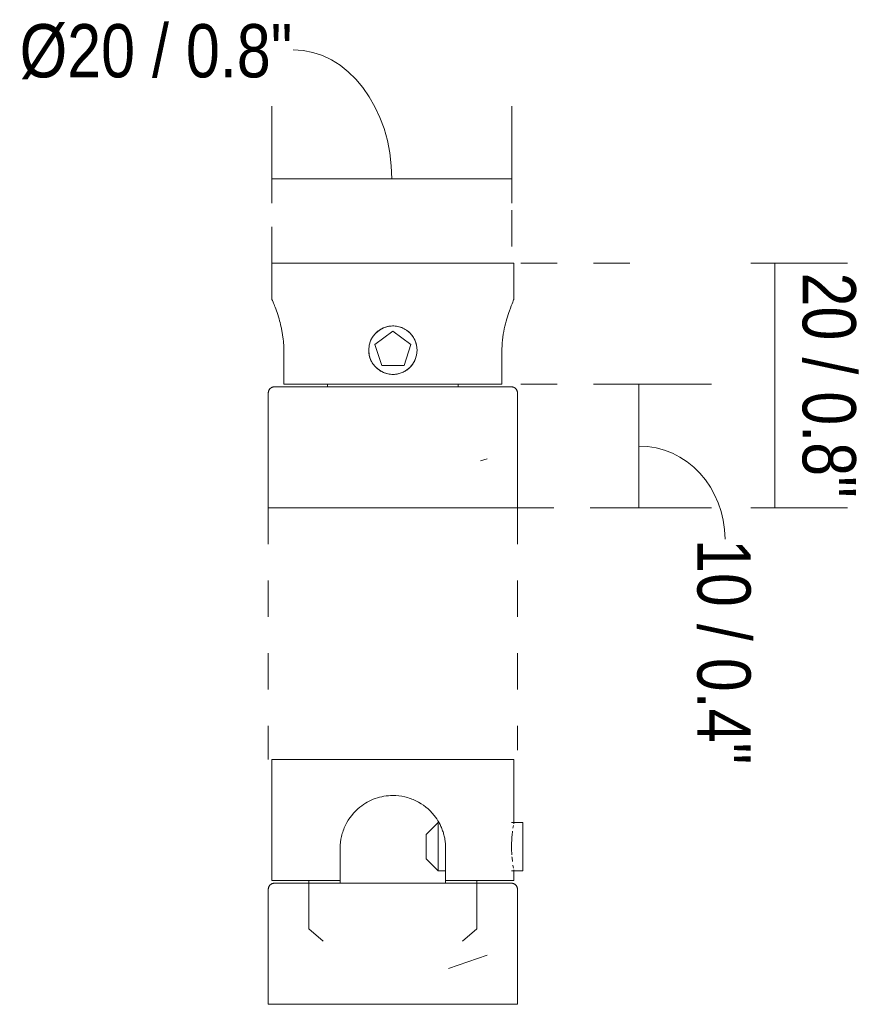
# Model space of a CAD drawing. Header units: millimetres. Extents: x 5395 to 9794, y 397 to 7363.
# Tile 10 of 12: x 9684 to 9753, y 1939 to 2020. Entities that reach past the tile are written whole.
import ezdxf

# ---------------------------------------------------------------- set-up
doc = ezdxf.new("R2010")
doc.units = ezdxf.units.MM
doc.linetypes.add('Dash', pattern=[6, 3, -3])
for name, color, linetype, lineweight in [('Cotas', 7, 'Continuous', 9), ('Cotas-2', 7, 'Continuous', 9), ('Luminarias', 7, 'Continuous', 20)]:
    doc.layers.add(name, color=color, linetype=linetype, lineweight=lineweight)
doc.layers.add('Lighthing Fixture Dim Grey Dash', color=7, linetype='Dash', lineweight=9, true_color=0xd2d2d2)
doc.styles.add('Arial Narrow_4', font='ARIALN.TTF', dxfattribs={"height": 4.4})
doc.dimstyles.new('FARO_-_2_2mm_Arial_Narrow_mm_Inch_Right_2', dxfattribs={"dimscale": 304.8, "dimtxt": 4.503096, "dimasz": 0, "dimexe": 0.019685, "dimexo": 0.0625, "dimgap": 0.003281, "dimtad": 1, "dimdec": 0, "dimzin": 0, "dimdsep": 46, "dimtxsty": 'Arial Narrow_4', "dimblk1": 'NONE', "dimblk2": 'NONE', "dimsah": 1, "dimcen": 0.09, "dimadec": 0, "dimazin": 0, "dimtfac": 1, "dimtdec": 4, "dimtix": 1, "dimtmove": 1, "dimatfit": 3, "dimfxl": 0.006562, "dimfxlon": 1, "dimtvp": 1, "dimtolj": 1, "dimtzin": 0, "dimarcsym": 2})
doc.dimstyles.new('FARO_-_2_2mm_Arial_Narrow_mm_Inch_Right_3', dxfattribs={"dimscale": 304.8, "dimtxt": 4.503096, "dimasz": 0, "dimexe": 0.019685, "dimexo": 0.0625, "dimgap": 0.003281, "dimtad": 1, "dimdec": 0, "dimzin": 0, "dimdsep": 46, "dimtxsty": 'Arial Narrow_4', "dimblk1": 'NONE', "dimblk2": 'NONE', "dimsah": 1, "dimcen": 0.09, "dimadec": 0, "dimazin": 0, "dimtfac": 1, "dimtdec": 4, "dimtix": 1, "dimtmove": 0, "dimatfit": 3, "dimfxl": 0.006562, "dimfxlon": 1, "dimtvp": 1, "dimtolj": 1, "dimtzin": 0, "dimarcsym": 2})

# ---------------------------------------------------------------- blocks, each defined once
blk = doc.blocks.new('canopy_soporte - canopy-557651-Alzado_PDF SP')
at = {"layer": 'Luminarias'}
for p, q in [((5546.992, 2000), (5546.992, 1997.018)), ((5546.992, 2000), (5566.999, 2000)), ((5566.999, 1997.018), (5566.999, 2000)), ((5555.502, 1993.279), (5556.996, 1994.365)), ((5556.996, 1994.365), (5558.49, 1993.279)), ((5556.073, 1991.523), (5555.502, 1993.279)), ((5558.49, 1993.279), (5557.919, 1991.523)), ((5547.992, 1992.66), (5547.992, 1990)), ((5566, 1990), (5566, 1992.66)), ((5556.996, 1991.523), (5556.073, 1991.523)), ((5557.919, 1991.523), (5556.996, 1991.523)), ((5546.703, 1989.269), (5546.703, 1979.774)), ((5566, 1990), (5547.992, 1990)), ((5551.604, 1990), (5551.604, 1989.774)), ((5562.388, 1989.774), (5562.388, 1990)), ((5567.289, 1979.774), (5567.289, 1989.269)), ((5564.246, 1983.66), (5564.772, 1983.841)), ((5546.703, 1979.774), (5567.289, 1979.774))]:
    blk.add_line(p, q, dxfattribs=at)
at = {"layer": 'Luminarias', "flags": 128}
for points in [[(5546.703, 1989.269), (5546.703, 1989.29), (5546.705, 1989.31), (5546.707, 1989.33), (5546.71, 1989.35), (5546.713, 1989.37), (5546.718, 1989.389), (5546.723, 1989.409), (5546.729, 1989.428), (5546.735, 1989.447), (5546.743, 1989.466), (5546.751, 1989.484), (5546.76, 1989.502), (5546.77, 1989.52), (5546.78, 1989.538), (5546.791, 1989.554), (5546.803, 1989.571), (5546.815, 1989.587), (5546.828, 1989.602), (5546.842, 1989.617), (5546.856, 1989.631), (5546.871, 1989.645), (5546.886, 1989.658), (5546.902, 1989.671), (5546.918, 1989.683), (5546.935, 1989.694), (5546.952, 1989.705), (5546.97, 1989.715), (5546.988, 1989.724), (5547.006, 1989.732), (5547.025, 1989.74), (5547.044, 1989.747), (5547.063, 1989.753), (5547.083, 1989.758), (5547.102, 1989.763), (5547.122, 1989.767), (5547.142, 1989.77), (5547.162, 1989.772), (5547.182, 1989.773), (5547.202, 1989.774), (5547.208, 1989.774)], [(5547.208, 1989.774), (5547.216, 1989.774), (5547.239, 1989.774), (5547.278, 1989.774), (5547.333, 1989.774), (5547.403, 1989.774), (5547.488, 1989.774), (5547.589, 1989.774), (5547.705, 1989.774), (5547.835, 1989.774), (5547.98, 1989.774), (5548.14, 1989.774)], [(5566.784, 1989.774), (5566.776, 1989.774), (5566.753, 1989.774), (5566.714, 1989.774), (5566.659, 1989.774), (5566.589, 1989.774), (5566.504, 1989.774), (5566.403, 1989.774), (5566.287, 1989.774), (5566.157, 1989.774), (5566.011, 1989.774), (5565.852, 1989.774), (5565.678, 1989.774), (5565.49, 1989.774), (5565.289, 1989.774), (5565.074, 1989.774), (5564.847, 1989.774), (5564.607, 1989.774), (5564.355, 1989.774), (5564.091, 1989.774), (5563.815, 1989.774), (5563.529, 1989.774), (5563.232, 1989.774), (5562.926, 1989.774), (5562.61, 1989.774), (5562.285, 1989.774), (5561.951, 1989.774), (5561.609, 1989.774), (5561.26, 1989.774), (5560.905, 1989.774), (5560.543, 1989.774), (5560.175, 1989.774), (5559.802, 1989.774), (5559.425, 1989.774), (5559.044, 1989.774), (5558.66, 1989.774), (5558.273, 1989.774), (5557.883, 1989.774), (5557.493, 1989.774), (5557.102, 1989.774), (5556.71, 1989.774), (5556.319, 1989.774), (5555.929, 1989.774), (5555.541, 1989.774), (5555.155, 1989.774), (5554.772, 1989.774), (5554.393, 1989.774), (5554.017, 1989.774), (5553.647, 1989.774), (5553.282, 1989.774), (5552.923, 1989.774), (5552.57, 1989.774), (5552.224, 1989.774), (5551.886, 1989.774), (5551.557, 1989.774), (5551.236, 1989.774), (5550.924, 1989.774), (5550.622, 1989.774), (5550.33, 1989.774), (5550.048, 1989.774), (5549.778, 1989.774), (5549.52, 1989.774), (5549.273, 1989.774), (5549.039, 1989.774), (5548.817, 1989.774), (5548.609, 1989.774), (5548.414, 1989.774), (5548.232, 1989.774), (5548.065, 1989.774), (5547.912, 1989.774), (5547.773, 1989.774), (5547.65, 1989.774), (5547.541, 1989.774), (5547.447, 1989.774), (5547.369, 1989.774), (5547.306, 1989.774), (5547.258, 1989.774), (5547.226, 1989.774), (5547.21, 1989.774), (5547.208, 1989.774)], [(5565.85, 1989.774), (5565.927, 1989.774), (5566.08, 1989.774), (5566.219, 1989.774), (5566.342, 1989.774), (5566.451, 1989.774), (5566.545, 1989.774), (5566.623, 1989.774), (5566.686, 1989.774), (5566.734, 1989.774), (5566.766, 1989.774), (5566.782, 1989.774), (5566.784, 1989.774)], [(5566.784, 1989.774), (5566.804, 1989.774), (5566.824, 1989.773), (5566.845, 1989.77), (5566.865, 1989.768), (5566.884, 1989.764), (5566.904, 1989.76), (5566.924, 1989.754), (5566.943, 1989.749), (5566.962, 1989.742), (5566.981, 1989.734), (5566.999, 1989.726), (5567.017, 1989.717), (5567.035, 1989.707), (5567.052, 1989.697), (5567.069, 1989.686), (5567.086, 1989.674), (5567.101, 1989.662), (5567.117, 1989.649), (5567.132, 1989.635), (5567.146, 1989.621), (5567.16, 1989.606), (5567.173, 1989.591), (5567.186, 1989.575), (5567.198, 1989.559), (5567.209, 1989.542), (5567.219, 1989.525), (5567.229, 1989.507), (5567.238, 1989.489), (5567.247, 1989.471), (5567.255, 1989.452), (5567.261, 1989.433), (5567.268, 1989.414), (5567.273, 1989.395), (5567.278, 1989.375), (5567.281, 1989.355), (5567.285, 1989.335), (5567.287, 1989.315), (5567.288, 1989.295), (5567.289, 1989.275), (5567.289, 1989.269)]]:
    blk.add_lwpolyline(points, dxfattribs=at)
at = {"layer": 'Luminarias'}
for start, end in [(90, 270), (270, 90)]:
    blk.add_arc((5556.996, 1992.802), 2, start, end, dxfattribs=at)
for points, knots in [([(5546.992, 1997.018), (5546.992, 1997.017), (5547.026, 1996.943), (5547.212, 1996.501), (5547.502, 1995.731), (5547.725, 1994.888), (5547.816, 1994.455), (5547.877, 1994.113), (5547.927, 1993.76), (5547.975, 1993.283), (5547.991, 1992.913), (5547.992, 1992.66)], [0, 0, 0, 0, 0.142857, 0.285714, 0.571429, 0.678571, 0.732143, 0.785714, 0.839286, 0.892857, 1, 1, 1, 1]), ([(5566, 1992.66), (5566.001, 1992.997), (5566.037, 1993.648), (5566.24, 1994.892), (5566.599, 1996.043), (5566.923, 1996.847), (5566.999, 1997.016), (5566.999, 1997.018)], [0, 0, 0, 0, 0.142857, 0.285714, 0.571429, 0.785714, 1, 1, 1, 1]), ([(5555.117, 1993.487), (5555.157, 1993.595), (5555.257, 1993.808), (5555.456, 1994.095), (5555.704, 1994.341), (5555.989, 1994.542), (5556.308, 1994.689), (5556.674, 1994.79), (5557.012, 1994.81), (5557.303, 1994.782), (5557.584, 1994.722), (5557.931, 1994.588), (5558.292, 1994.344), (5558.594, 1994.031), (5558.901, 1993.524), (5558.992, 1993.105), (5558.996, 1992.802)], [0.1111111, 0.1111111, 0.1111111, 0.1111111, 0.1666667, 0.2222222, 0.2777778, 0.3333333, 0.3888889, 0.4444444, 0.5138889, 0.5486111, 0.5833333, 0.6527778, 0.7222222, 0.7916667, 0.8611111, 1, 1, 1, 1]), ([(5555.464, 1994.088), (5555.539, 1994.177), (5555.704, 1994.341), (5555.989, 1994.542), (5556.308, 1994.689), (5556.674, 1994.79), (5557.012, 1994.81), (5557.303, 1994.782), (5557.584, 1994.722), (5557.931, 1994.588), (5558.292, 1994.344), (5558.493, 1994.136), (5558.582, 1994.02)], [0.2222222, 0.2222222, 0.2222222, 0.2222222, 0.2777778, 0.3333333, 0.3888889, 0.4444444, 0.5138889, 0.5486111, 0.5833333, 0.6527778, 0.7222222, 0.7916667, 0.7916667, 0.7916667, 0.7916667]), ([(5558.875, 1992.117), (5558.835, 1992.009), (5558.735, 1991.796), (5558.536, 1991.51), (5558.288, 1991.263), (5558.003, 1991.061), (5557.684, 1990.915), (5557.318, 1990.814), (5556.981, 1990.794), (5556.689, 1990.821), (5556.408, 1990.881), (5556.061, 1991.015), (5555.701, 1991.259), (5555.399, 1991.571), (5555.091, 1992.08), (5555, 1992.499), (5554.996, 1992.802)], [0.1111111, 0.1111111, 0.1111111, 0.1111111, 0.1666667, 0.2222222, 0.2777778, 0.3333333, 0.3888889, 0.4444444, 0.5138889, 0.5486111, 0.5833333, 0.6527778, 0.7222222, 0.7916667, 0.8611111, 1, 1, 1, 1]), ([(5558.528, 1991.516), (5558.454, 1991.428), (5558.288, 1991.263), (5558.003, 1991.061), (5557.684, 1990.915), (5557.318, 1990.814), (5556.981, 1990.794), (5556.689, 1990.821), (5556.408, 1990.881), (5556.061, 1991.015), (5555.701, 1991.259), (5555.499, 1991.467), (5555.411, 1991.583)], [0.2222222, 0.2222222, 0.2222222, 0.2222222, 0.2777778, 0.3333333, 0.3888889, 0.4444444, 0.5138889, 0.5486111, 0.5833333, 0.6527778, 0.7222222, 0.7916667, 0.7916667, 0.7916667, 0.7916667])]:
    blk.add_open_spline(points, degree=3, knots=knots, dxfattribs=at)
for points in [[(5558.809, 1993.647), (5558.833, 1993.594), (5558.855, 1993.541), (5558.875, 1993.487)], [(5555.184, 1991.957), (5555.159, 1992.009), (5555.137, 1992.062), (5555.117, 1992.116)]]:
    blk.add_open_spline(points, degree=3, dxfattribs=at)
blk = doc.blocks.new('canopy_soporte - canopy-V1-Alzado_PDF SP')
at = {"layer": 'Luminarias'}
for p, q in [((5546.992, 1959), (5546.992, 1949)), ((5546.992, 1959), (5556.996, 1959)), ((5556.996, 1959), (5566.999, 1959)), ((5566.999, 1953.801), (5566.999, 1959)), ((5560.733, 1953.802), (5559.733, 1952.802)), ((5560.766, 1953.802), (5560.733, 1953.802)), ((5560.733, 1949.802), (5560.733, 1953.802)), ((5567.733, 1953.802), (5566.803, 1953.802)), ((5567.733, 1953.802), (5567.733, 1949.802)), ((5559.733, 1952.802), (5559.733, 1950.802)), ((5552.638, 1949), (5552.638, 1951.66)), ((5561.354, 1951.66), (5561.354, 1949)), ((5559.733, 1950.802), (5560.733, 1949.802)), ((5560.733, 1949.802), (5561.354, 1949.802)), ((5566.792, 1949.802), (5567.733, 1949.802)), ((5566.999, 1949), (5566.999, 1949.803)), ((5552.638, 1949), (5546.992, 1949)), ((5550.063, 1949), (5550.063, 1945)), ((5552.638, 1948.774), (5552.638, 1949)), ((5561.354, 1949), (5561.354, 1948.774)), ((5566.999, 1949), (5561.354, 1949)), ((5563.929, 1945), (5563.929, 1949)), ((5546.703, 1948.269), (5546.703, 1938.774)), ((5567.289, 1938.774), (5567.289, 1948.269)), ((5550.063, 1945), (5551.248, 1944)), ((5562.744, 1944), (5563.929, 1945)), ((5561.583, 1941.745), (5564.772, 1942.841)), ((5546.703, 1938.774), (5556.996, 1938.774)), ((5556.996, 1938.774), (5567.289, 1938.774))]:
    blk.add_line(p, q, dxfattribs=at)
at = {"layer": 'Luminarias', "flags": 128}
for points in [[(5546.703, 1948.269), (5546.703, 1948.29), (5546.705, 1948.31), (5546.707, 1948.33), (5546.71, 1948.35), (5546.713, 1948.37), (5546.718, 1948.389), (5546.723, 1948.409), (5546.729, 1948.428), (5546.735, 1948.447), (5546.743, 1948.466), (5546.751, 1948.484), (5546.76, 1948.502), (5546.77, 1948.52), (5546.78, 1948.538), (5546.791, 1948.554), (5546.803, 1948.571), (5546.815, 1948.587), (5546.828, 1948.602), (5546.842, 1948.617), (5546.856, 1948.631), (5546.871, 1948.645), (5546.886, 1948.658), (5546.902, 1948.671), (5546.918, 1948.683), (5546.935, 1948.694), (5546.952, 1948.705), (5546.97, 1948.715), (5546.988, 1948.724), (5547.006, 1948.732), (5547.025, 1948.74), (5547.044, 1948.747), (5547.063, 1948.753), (5547.083, 1948.758), (5547.102, 1948.763), (5547.122, 1948.767), (5547.142, 1948.77), (5547.162, 1948.772), (5547.182, 1948.773), (5547.202, 1948.774), (5547.208, 1948.774)], [(5556.996, 1948.774), (5556.605, 1948.774), (5556.214, 1948.774), (5555.824, 1948.774), (5555.437, 1948.774), (5555.051, 1948.774), (5554.669, 1948.774), (5554.291, 1948.774), (5553.917, 1948.774), (5553.548, 1948.774), (5553.184, 1948.774), (5552.827, 1948.774), (5552.476, 1948.774), (5552.132, 1948.774), (5551.797, 1948.774), (5551.469, 1948.774), (5551.151, 1948.774), (5550.841, 1948.774), (5550.542, 1948.774), (5550.253, 1948.774), (5549.974, 1948.774), (5549.707, 1948.774), (5549.452, 1948.774), (5549.208, 1948.774), (5548.978, 1948.774), (5548.76, 1948.774), (5548.555, 1948.774), (5548.363, 1948.774), (5548.186, 1948.774), (5548.022, 1948.774), (5547.873, 1948.774), (5547.738, 1948.774), (5547.619, 1948.774), (5547.514, 1948.774), (5547.424, 1948.774), (5547.35, 1948.774), (5547.291, 1948.774), (5547.248, 1948.774), (5547.22, 1948.774), (5547.208, 1948.774), (5547.208, 1948.774)], [(5547.208, 1948.774), (5547.216, 1948.774), (5547.239, 1948.774), (5547.278, 1948.774), (5547.333, 1948.774), (5547.403, 1948.774), (5547.488, 1948.774), (5547.589, 1948.774), (5547.705, 1948.774), (5547.835, 1948.774), (5547.98, 1948.774), (5548.14, 1948.774), (5548.314, 1948.774), (5548.502, 1948.774), (5548.703, 1948.774), (5548.917, 1948.774), (5549.145, 1948.774), (5549.22, 1948.774)], [(5549.224, 1948.774), (5549.385, 1948.774), (5549.637, 1948.774), (5549.901, 1948.774), (5550.096, 1948.774)], [(5552.638, 1948.774), (5552.731, 1948.774), (5553.087, 1948.774), (5553.449, 1948.774), (5553.817, 1948.774), (5554.19, 1948.774), (5554.567, 1948.774), (5554.948, 1948.774), (5555.332, 1948.774), (5555.719, 1948.774), (5556.108, 1948.774), (5556.499, 1948.774), (5556.89, 1948.774), (5556.996, 1948.774)], [(5556.996, 1948.774), (5557.387, 1948.774), (5557.778, 1948.774), (5558.168, 1948.774), (5558.555, 1948.774), (5558.941, 1948.774), (5559.323, 1948.774), (5559.701, 1948.774), (5560.075, 1948.774), (5560.444, 1948.774), (5560.808, 1948.774), (5561.165, 1948.774), (5561.354, 1948.774)], [(5566.784, 1948.774), (5566.776, 1948.774), (5566.753, 1948.774), (5566.714, 1948.774), (5566.659, 1948.774), (5566.589, 1948.774), (5566.504, 1948.774), (5566.403, 1948.774), (5566.287, 1948.774), (5566.157, 1948.774), (5566.011, 1948.774), (5565.852, 1948.774), (5565.678, 1948.774), (5565.49, 1948.774), (5565.289, 1948.774), (5565.074, 1948.774), (5564.847, 1948.774), (5564.607, 1948.774), (5564.355, 1948.774), (5564.091, 1948.774), (5563.815, 1948.774), (5563.529, 1948.774), (5563.232, 1948.774), (5562.926, 1948.774), (5562.61, 1948.774), (5562.285, 1948.774), (5561.951, 1948.774), (5561.609, 1948.774), (5561.26, 1948.774), (5560.905, 1948.774), (5560.543, 1948.774), (5560.175, 1948.774), (5559.802, 1948.774), (5559.425, 1948.774), (5559.044, 1948.774), (5558.66, 1948.774), (5558.273, 1948.774), (5557.883, 1948.774), (5557.493, 1948.774), (5557.102, 1948.774), (5556.996, 1948.774)], [(5563.896, 1948.774), (5564.018, 1948.774), (5564.285, 1948.774), (5564.54, 1948.774), (5564.748, 1948.774)], [(5564.783, 1948.774), (5565.014, 1948.774), (5565.232, 1948.774), (5565.437, 1948.774), (5565.629, 1948.774), (5565.806, 1948.774), (5565.97, 1948.774), (5566.119, 1948.774), (5566.253, 1948.774), (5566.373, 1948.774), (5566.478, 1948.774), (5566.567, 1948.774), (5566.642, 1948.774), (5566.7, 1948.774), (5566.744, 1948.774), (5566.771, 1948.774), (5566.784, 1948.774), (5566.784, 1948.774)], [(5566.784, 1948.774), (5566.804, 1948.774), (5566.824, 1948.773), (5566.845, 1948.77), (5566.865, 1948.768), (5566.884, 1948.764), (5566.904, 1948.76), (5566.924, 1948.754), (5566.943, 1948.749), (5566.962, 1948.742), (5566.981, 1948.734), (5566.999, 1948.726), (5567.017, 1948.717), (5567.035, 1948.707), (5567.052, 1948.697), (5567.069, 1948.686), (5567.086, 1948.674), (5567.101, 1948.662), (5567.117, 1948.649), (5567.132, 1948.635), (5567.146, 1948.621), (5567.16, 1948.606), (5567.173, 1948.591), (5567.186, 1948.575), (5567.198, 1948.559), (5567.209, 1948.542), (5567.219, 1948.525), (5567.229, 1948.507), (5567.238, 1948.489), (5567.247, 1948.471), (5567.255, 1948.452), (5567.261, 1948.433), (5567.268, 1948.414), (5567.273, 1948.395), (5567.278, 1948.375), (5567.281, 1948.355), (5567.285, 1948.335), (5567.287, 1948.315), (5567.288, 1948.295), (5567.289, 1948.275), (5567.289, 1948.269)]]:
    blk.add_lwpolyline(points, dxfattribs=at)
at = {"layer": 'Luminarias'}
for points, knots in [([(5552.638, 1951.66), (5552.64, 1951.997), (5552.713, 1952.648), (5553.154, 1953.892), (5554.075, 1955.043), (5555.514, 1955.847), (5556.492, 1956.016), (5556.996, 1956.018)], [0, 0, 0, 0, 0.142857, 0.285714, 0.571429, 0.785714, 1, 1, 1, 1]), ([(5556.996, 1956.018), (5557.332, 1956.017), (5557.985, 1955.943), (5559.231, 1955.501), (5560.19, 1954.731), (5560.756, 1953.888), (5560.972, 1953.455), (5561.11, 1953.113), (5561.219, 1952.76), (5561.32, 1952.283), (5561.352, 1951.913), (5561.354, 1951.66)], [0, 0, 0, 0, 0.142857, 0.285714, 0.571429, 0.678571, 0.732143, 0.785714, 0.839286, 0.892857, 1, 1, 1, 1]), ([(5566.976, 1953.68), (5566.983, 1953.72), (5566.997, 1953.79), (5567, 1953.805), (5566.999, 1953.799)], [0.3888889, 0.3888889, 0.3888889, 0.3888889, 0.4444444, 0.5138889, 0.5138889, 0.5138889, 0.5138889])]:
    blk.add_open_spline(points, degree=3, knots=knots, dxfattribs=at)
for points in [[(5566.916, 1953.333), (5566.928, 1953.408), (5566.939, 1953.475), (5566.949, 1953.533)], [(5566.797, 1951.802), (5566.798, 1951.923), (5566.802, 1952.159), (5566.82, 1952.489), (5566.848, 1952.808), (5566.87, 1952.999), (5566.881, 1953.088)], [(5566.822, 1951.116), (5566.807, 1951.332), (5566.798, 1951.559), (5566.797, 1951.802)], [(5566.873, 1950.583), (5566.859, 1950.698), (5566.845, 1950.825), (5566.834, 1950.957)], [(5566.957, 1950.029), (5566.945, 1950.096), (5566.931, 1950.178), (5566.916, 1950.27)], [(5566.999, 1949.804), (5566.998, 1949.807), (5566.995, 1949.821), (5566.99, 1949.851), (5566.986, 1949.87)]]:
    blk.add_open_spline(points, degree=3, dxfattribs=at)
blk = doc.blocks.new('DIMBLOCK13-Alzado_PDF SP')
at = {"layer": 'Cotas-2', "color": 251, "true_color": 0x5b5b5b}
for p, q in [((9704.729, 2006.443), (9704.729, 2012.943)), ((9724.552, 2006.443), (9724.552, 2012.943)), ((9704.729, 2006.943), (9724.552, 2006.943)), ((9704.729, 2006.943), (9704.729, 2004.943)), ((9724.552, 2006.943), (9724.552, 2004.943))]:
    blk.add_line(p, q, dxfattribs=at)
blk.add_ellipse((9706.488, 2006.943), major_axis=(0, 10.676), ratio=0.763614, start_param=4.712389, end_param=6.283185, dxfattribs=at)
at = {"layer": 'Cotas-2', "color": 0, "insert": (9683.901, 2019.732), "char_height": 4.4, "width": 27.10435, "attachment_point": 1, "line_spacing_factor": 0.974696, "style": 'Arial Narrow_4'}
blk.add_mtext('Ø20 / 0.8"', dxfattribs=at)
blk = doc.blocks.new('_None')
blk = doc.blocks.new('DIMBLOCK14-Alzado_PDF SP')
at = {"layer": 'Cotas-2', "color": 251, "true_color": 0x5b5b5b}
for p, q in [((9733.048, 1990), (9741.048, 1990)), ((9735.048, 1990), (9733.048, 1990)), ((9735.048, 1990), (9735.048, 1979.774)), ((9733.048, 1979.774), (9741.048, 1979.774)), ((9735.048, 1979.774), (9733.048, 1979.774))]:
    blk.add_line(p, q, dxfattribs=at)
blk.add_ellipse((9735.048, 1977.206), major_axis=(0, 7.681), ratio=0.927685, start_param=4.712389, end_param=6.283185, dxfattribs=at)
at = {"layer": 'Cotas-2', "color": 0, "insert": (9744.286, 1977.206), "char_height": 4.4, "width": 22.38682, "attachment_point": 1, "rotation": 270, "line_spacing_factor": 0.974696, "style": 'Arial Narrow_4'}
blk.add_mtext('10 / 0.4"', dxfattribs=at)
blk = doc.blocks.new('DIMBLOCK15-Alzado_PDF SP')
at = {"layer": 'Cotas-2', "color": 251, "true_color": 0x5b5b5b}
for p, q in [((9744.294, 2000), (9752.294, 2000)), ((9746.294, 2000), (9744.294, 2000)), ((9746.294, 2000), (9746.294, 1979.774)), ((9744.294, 1979.774), (9752.294, 1979.774)), ((9746.294, 1979.774), (9744.294, 1979.774))]:
    blk.add_line(p, q, dxfattribs=at)
at = {"layer": 'Cotas-2', "color": 0, "insert": (9752.98, 1999.215), "char_height": 4.4, "width": 22.38682, "attachment_point": 1, "rotation": 270, "line_spacing_factor": 0.974696, "style": 'Arial Narrow_4'}
blk.add_mtext('20 / 0.8"', dxfattribs=at)

msp = doc.modelspace()

# ---------------------------------------------------------------- linework, layer by layer
at = {"layer": 'Lighthing Fixture Dim Grey Dash'}
for p, q in [((9704.729, 2000), (9704.729, 2006.414)), ((9724.552, 2001.361), (9724.552, 2006.414)), ((9734.315, 2000), (9725.026, 2000)), ((9734.315, 1990), (9725.026, 1990)), ((9704.44, 1979.774), (9704.44, 1959)), ((9725.026, 1979.774), (9725.026, 1959.774)), ((9734.026, 1979.774), (9725.026, 1979.774))]:
    msp.add_line(p, q, dxfattribs=at)

# ---------------------------------------------------------------- block references
at = {"layer": 'Luminarias'}
for name in ['canopy_soporte - canopy-557651-Alzado_PDF SP', 'canopy_soporte - canopy-V1-Alzado_PDF SP']:
    msp.add_blockref(name, (4157.737, 0), dxfattribs=at)

# ---------------------------------------------------------------- dimensions: what is measured, and where the dimension line sits
at = {"layer": 'Cotas', "color": 251, "true_color": 0x5b5b5b}
dim = msp.add_linear_dim(base=(9724.552, 2006.943), p1=(9704.729, 2004.943), p2=(9724.552, 2004.943), text='Ø<>', dimstyle='FARO_-_2_2mm_Arial_Narrow_mm_Inch_Right_2', override={"dimpost": '<>', "dimfxl": 19.823138}, dxfattribs=at)
dim.commit()
dim.dimension.update_dxf_attribs({"geometry": 'DIMBLOCK13-Alzado_PDF SP', "text_midpoint": (9697.453, 2016.799), "dimtype": 160})
dim = msp.add_linear_dim(base=(9746.294, 1979.774), p1=(9744.294, 2000), p2=(9744.294, 1979.774), angle=90, dimstyle='FARO_-_2_2mm_Arial_Narrow_mm_Inch_Right_3', override={"dimtad": 4, "dimpost": '<>', "dimfxl": 20.225875}, dxfattribs=at)
dim.commit()
dim.dimension.update_dxf_attribs({"geometry": 'DIMBLOCK15-Alzado_PDF SP', "text_midpoint": (9750.142, 1989.887)})
dim = msp.add_linear_dim(base=(9735.048, 1979.774), p1=(9733.048, 1990), p2=(9733.048, 1979.774), angle=90, dimstyle='FARO_-_2_2mm_Arial_Narrow_mm_Inch_Right_2', override={"dimtad": 4, "dimpost": '<>', "dimfxl": 10.225875}, dxfattribs=at)
dim.commit()
dim.dimension.update_dxf_attribs({"geometry": 'DIMBLOCK14-Alzado_PDF SP', "text_midpoint": (9741.353, 1966.013), "dimtype": 160, "text_rotation": 90})

doc.saveas('drawing.dxf')
